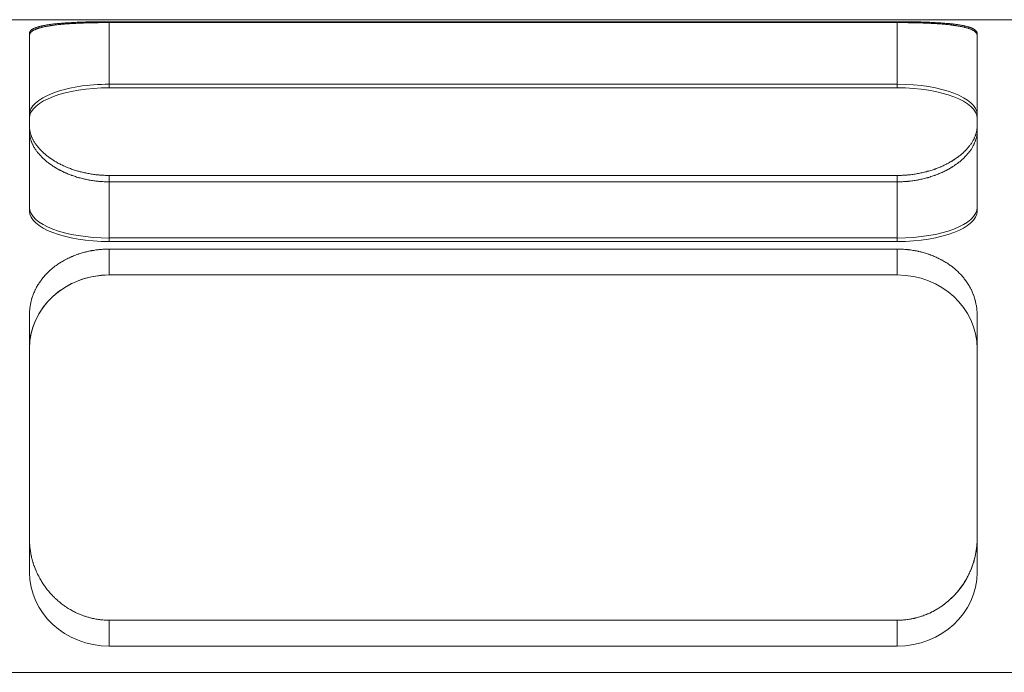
# Model space of a CAD drawing. Header units: millimetres. Extents: x 1491 to 2891, y 8297 to 9247.
# Tile 8 of 15: x 2377.12 to 2388.58, y 9038.87 to 9046.47. Entities that reach past the tile are written whole.
import ezdxf

# ---------------------------------------------------------------- set-up
doc = ezdxf.new("R2010")
doc.units = ezdxf.units.MM
doc.header["$MEASUREMENT"] = 0
doc.layers.add('图层7', color=4, linetype='Continuous', lineweight=13)

msp = doc.modelspace()

# ---------------------------------------------------------------- linework, layer by layer
at = {"layer": '图层7'}
for p, q in [((2376.565, 9046.474), (2402.565, 9046.474)), ((2378.16, 9046.45), (2387.333, 9046.45)), ((2378.16, 9046.45), (2378.16, 9046.44)), ((2387.333, 9046.44), (2378.16, 9046.44)), ((2378.16, 9046.44), (2378.16, 9045.68)), ((2387.333, 9046.45), (2387.333, 9046.44)), ((2387.333, 9046.44), (2387.333, 9045.68)), ((2377.232, 9046.314), (2377.232, 9046.29)), ((2377.232, 9046.29), (2377.232, 9045.173)), ((2388.262, 9046.314), (2388.262, 9046.29)), ((2388.262, 9045.173), (2388.262, 9046.29)), ((2378.16, 9045.722), (2387.333, 9045.722)), ((2387.333, 9045.68), (2378.16, 9045.68)), ((2377.232, 9045.173), (2377.232, 9044.246)), ((2388.262, 9045.173), (2388.262, 9044.246)), ((2387.333, 9044.66), (2378.16, 9044.66)), ((2378.16, 9044.66), (2378.16, 9043.891)), ((2378.16, 9044.586), (2387.333, 9044.586)), ((2387.333, 9044.66), (2387.333, 9043.891)), ((2387.333, 9043.932), (2378.16, 9043.932)), ((2378.16, 9043.891), (2387.333, 9043.891)), ((2387.333, 9043.802), (2378.16, 9043.802)), ((2378.16, 9043.802), (2378.16, 9043.501)), ((2387.333, 9043.802), (2387.333, 9043.501)), ((2387.333, 9043.501), (2378.16, 9043.501)), ((2377.232, 9043.035), (2377.232, 9040.43)), ((2388.262, 9040.43), (2388.262, 9043.035)), ((2377.232, 9040.43), (2377.232, 9040.038)), ((2388.262, 9040.43), (2388.262, 9040.038)), ((2378.16, 9039.481), (2387.333, 9039.481)), ((2378.16, 9039.481), (2378.16, 9039.18)), ((2387.333, 9039.481), (2387.333, 9039.18)), ((2378.16, 9039.18), (2387.333, 9039.18)), ((2410.27, 9038.874), (2372.858, 9038.874)), ((2397.631, 9038.874), (2377.004, 9038.874))]:
    msp.add_line(p, q, dxfattribs=at)
for points in [[(2377.232, 9046.314), (2377.232, 9046.315), (2377.232, 9046.318), (2377.232, 9046.32), (2377.232, 9046.322), (2377.233, 9046.323), (2377.233, 9046.326), (2377.234, 9046.328), (2377.235, 9046.331), (2377.237, 9046.333), (2377.238, 9046.336), (2377.239, 9046.337), (2377.24, 9046.339), (2377.242, 9046.341), (2377.244, 9046.344), (2377.246, 9046.346), (2377.249, 9046.349), (2377.251, 9046.351), (2377.253, 9046.352), (2377.254, 9046.353), (2377.257, 9046.356), (2377.261, 9046.358), (2377.262, 9046.359), (2377.264, 9046.361), (2377.268, 9046.363), (2377.272, 9046.365), (2377.274, 9046.366), (2377.276, 9046.367), (2377.28, 9046.37), (2377.284, 9046.372), (2377.289, 9046.374), (2377.294, 9046.376), (2377.299, 9046.378), (2377.301, 9046.379), (2377.304, 9046.38), (2377.309, 9046.382), (2377.315, 9046.384), (2377.321, 9046.386), (2377.327, 9046.388), (2377.333, 9046.39), (2377.336, 9046.391), (2377.339, 9046.392), (2377.345, 9046.394), (2377.352, 9046.395), (2377.359, 9046.397), (2377.366, 9046.399), (2377.373, 9046.4), (2377.377, 9046.401), (2377.38, 9046.402), (2377.388, 9046.404), (2377.395, 9046.405), (2377.403, 9046.407), (2377.411, 9046.408), (2377.419, 9046.41), (2377.423, 9046.41), (2377.427, 9046.411), (2377.435, 9046.413), (2377.443, 9046.414), (2377.452, 9046.415), (2377.461, 9046.416), (2377.469, 9046.418), (2377.474, 9046.418), (2377.478, 9046.419), (2377.487, 9046.42), (2377.496, 9046.421), (2377.501, 9046.422), (2377.505, 9046.422), (2377.514, 9046.424), (2377.524, 9046.425), (2377.528, 9046.425), (2377.533, 9046.426), (2377.543, 9046.427), (2377.553, 9046.428), (2377.563, 9046.429), (2377.573, 9046.43), (2377.584, 9046.431), (2377.589, 9046.431), (2377.594, 9046.431), (2377.605, 9046.432), (2377.616, 9046.433), (2377.627, 9046.434), (2377.638, 9046.435), (2377.649, 9046.436), (2377.655, 9046.436), (2377.661, 9046.436), (2377.672, 9046.437), (2377.684, 9046.438), (2377.696, 9046.439), (2377.708, 9046.439), (2377.72, 9046.44), (2377.726, 9046.44), (2377.732, 9046.441), (2377.744, 9046.441), (2377.757, 9046.442), (2377.769, 9046.442), (2377.782, 9046.443), (2377.795, 9046.444), (2377.801, 9046.444), (2377.807, 9046.444), (2377.82, 9046.445), (2377.833, 9046.445), (2377.846, 9046.445), (2377.859, 9046.446), (2377.872, 9046.446), (2377.879, 9046.446), (2377.886, 9046.447), (2377.899, 9046.447), (2377.912, 9046.447), (2377.919, 9046.447), (2377.925, 9046.448), (2377.939, 9046.448), (2377.952, 9046.448), (2377.959, 9046.448), (2377.966, 9046.448), (2377.979, 9046.449), (2377.993, 9046.449), (2378.006, 9046.449), (2378.02, 9046.449), (2378.033, 9046.449), (2378.04, 9046.45), (2378.047, 9046.45), (2378.06, 9046.45), (2378.074, 9046.45), (2378.087, 9046.45), (2378.1, 9046.45), (2378.114, 9046.45), (2378.12, 9046.45), (2378.127, 9046.45), (2378.14, 9046.45), (2378.154, 9046.45), (2378.16, 9046.45)], [(2378.16, 9046.44), (2378.154, 9046.44), (2378.14, 9046.44), (2378.127, 9046.44), (2378.12, 9046.44), (2378.114, 9046.44), (2378.1, 9046.44), (2378.087, 9046.44), (2378.074, 9046.44), (2378.06, 9046.44), (2378.047, 9046.44), (2378.04, 9046.44), (2378.033, 9046.439), (2378.02, 9046.439), (2378.006, 9046.439), (2377.993, 9046.439), (2377.979, 9046.439), (2377.966, 9046.438), (2377.959, 9046.438), (2377.953, 9046.438), (2377.939, 9046.438), (2377.926, 9046.437), (2377.919, 9046.437), (2377.912, 9046.437), (2377.899, 9046.436), (2377.886, 9046.436), (2377.879, 9046.436), (2377.873, 9046.436), (2377.86, 9046.435), (2377.847, 9046.435), (2377.834, 9046.434), (2377.821, 9046.434), (2377.808, 9046.433), (2377.801, 9046.433), (2377.795, 9046.433), (2377.782, 9046.432), (2377.77, 9046.431), (2377.757, 9046.431), (2377.745, 9046.43), (2377.733, 9046.429), (2377.727, 9046.429), (2377.72, 9046.428), (2377.708, 9046.428), (2377.696, 9046.427), (2377.685, 9046.426), (2377.673, 9046.425), (2377.661, 9046.424), (2377.656, 9046.424), (2377.65, 9046.424), (2377.639, 9046.423), (2377.627, 9046.422), (2377.616, 9046.421), (2377.605, 9046.42), (2377.595, 9046.419), (2377.589, 9046.418), (2377.584, 9046.418), (2377.574, 9046.417), (2377.564, 9046.416), (2377.553, 9046.414), (2377.543, 9046.413), (2377.534, 9046.412), (2377.529, 9046.412), (2377.524, 9046.411), (2377.515, 9046.41), (2377.506, 9046.409), (2377.501, 9046.408), (2377.496, 9046.407), (2377.487, 9046.406), (2377.478, 9046.405), (2377.474, 9046.404), (2377.47, 9046.403), (2377.461, 9046.402), (2377.452, 9046.4), (2377.444, 9046.399), (2377.435, 9046.398), (2377.427, 9046.396), (2377.423, 9046.395), (2377.419, 9046.394), (2377.411, 9046.393), (2377.403, 9046.391), (2377.395, 9046.389), (2377.388, 9046.388), (2377.38, 9046.386), (2377.377, 9046.385), (2377.373, 9046.384), (2377.366, 9046.382), (2377.359, 9046.38), (2377.352, 9046.379), (2377.346, 9046.377), (2377.339, 9046.375), (2377.336, 9046.374), (2377.333, 9046.373), (2377.327, 9046.371), (2377.321, 9046.368), (2377.315, 9046.366), (2377.31, 9046.364), (2377.304, 9046.362), (2377.302, 9046.361), (2377.299, 9046.36), (2377.294, 9046.357), (2377.289, 9046.355), (2377.284, 9046.353), (2377.28, 9046.35), (2377.276, 9046.348), (2377.274, 9046.347), (2377.272, 9046.346), (2377.268, 9046.343), (2377.264, 9046.341), (2377.262, 9046.339), (2377.261, 9046.338), (2377.257, 9046.336), (2377.254, 9046.333), (2377.253, 9046.332), (2377.251, 9046.33), (2377.249, 9046.328), (2377.246, 9046.325), (2377.244, 9046.322), (2377.242, 9046.32), (2377.24, 9046.317), (2377.239, 9046.316), (2377.238, 9046.314), (2377.237, 9046.312), (2377.235, 9046.309), (2377.234, 9046.306), (2377.233, 9046.303), (2377.233, 9046.3), (2377.232, 9046.299), (2377.232, 9046.297), (2377.232, 9046.295), (2377.232, 9046.292), (2377.232, 9046.29)], [(2387.333, 9046.45), (2387.34, 9046.45), (2387.353, 9046.45), (2387.366, 9046.45), (2387.373, 9046.45), (2387.38, 9046.45), (2387.393, 9046.45), (2387.406, 9046.45), (2387.42, 9046.45), (2387.433, 9046.45), (2387.447, 9046.45), (2387.454, 9046.45), (2387.46, 9046.449), (2387.474, 9046.449), (2387.487, 9046.449), (2387.501, 9046.449), (2387.514, 9046.449), (2387.528, 9046.448), (2387.534, 9046.448), (2387.541, 9046.448), (2387.555, 9046.448), (2387.568, 9046.448), (2387.575, 9046.447), (2387.581, 9046.447), (2387.595, 9046.447), (2387.608, 9046.447), (2387.614, 9046.446), (2387.621, 9046.446), (2387.634, 9046.446), (2387.647, 9046.445), (2387.66, 9046.445), (2387.673, 9046.445), (2387.686, 9046.444), (2387.692, 9046.444), (2387.699, 9046.444), (2387.712, 9046.443), (2387.724, 9046.442), (2387.737, 9046.442), (2387.749, 9046.441), (2387.761, 9046.441), (2387.767, 9046.44), (2387.774, 9046.44), (2387.786, 9046.439), (2387.798, 9046.439), (2387.809, 9046.438), (2387.821, 9046.437), (2387.833, 9046.436), (2387.838, 9046.436), (2387.844, 9046.436), (2387.855, 9046.435), (2387.867, 9046.434), (2387.878, 9046.433), (2387.888, 9046.432), (2387.899, 9046.431), (2387.904, 9046.431), (2387.91, 9046.431), (2387.92, 9046.43), (2387.93, 9046.429), (2387.94, 9046.428), (2387.95, 9046.427), (2387.96, 9046.426), (2387.965, 9046.425), (2387.97, 9046.425), (2387.979, 9046.424), (2387.988, 9046.422), (2387.993, 9046.422), (2387.997, 9046.421), (2388.006, 9046.42), (2388.015, 9046.419), (2388.02, 9046.418), (2388.024, 9046.418), (2388.033, 9046.416), (2388.042, 9046.415), (2388.05, 9046.414), (2388.058, 9046.413), (2388.067, 9046.411), (2388.071, 9046.41), (2388.075, 9046.41), (2388.083, 9046.408), (2388.091, 9046.407), (2388.098, 9046.405), (2388.106, 9046.404), (2388.113, 9046.402), (2388.117, 9046.401), (2388.121, 9046.4), (2388.128, 9046.399), (2388.135, 9046.397), (2388.141, 9046.395), (2388.148, 9046.394), (2388.154, 9046.392), (2388.158, 9046.391), (2388.161, 9046.39), (2388.167, 9046.388), (2388.173, 9046.386), (2388.178, 9046.384), (2388.184, 9046.382), (2388.189, 9046.38), (2388.192, 9046.379), (2388.195, 9046.378), (2388.2, 9046.376), (2388.204, 9046.374), (2388.209, 9046.372), (2388.213, 9046.37), (2388.218, 9046.367), (2388.22, 9046.366), (2388.222, 9046.365), (2388.226, 9046.363), (2388.229, 9046.361), (2388.231, 9046.359), (2388.233, 9046.358), (2388.236, 9046.356), (2388.239, 9046.353), (2388.241, 9046.352), (2388.242, 9046.351), (2388.245, 9046.349), (2388.247, 9046.346), (2388.249, 9046.344), (2388.252, 9046.341), (2388.253, 9046.339), (2388.254, 9046.337), (2388.255, 9046.336), (2388.257, 9046.333), (2388.258, 9046.331), (2388.259, 9046.328), (2388.26, 9046.326), (2388.261, 9046.323), (2388.261, 9046.322), (2388.261, 9046.32), (2388.262, 9046.318), (2388.262, 9046.315), (2388.262, 9046.314)], [(2388.262, 9046.29), (2388.262, 9046.292), (2388.262, 9046.295), (2388.261, 9046.297), (2388.261, 9046.299), (2388.261, 9046.3), (2388.26, 9046.303), (2388.259, 9046.306), (2388.258, 9046.309), (2388.257, 9046.312), (2388.255, 9046.314), (2388.254, 9046.316), (2388.253, 9046.317), (2388.252, 9046.32), (2388.249, 9046.322), (2388.247, 9046.325), (2388.245, 9046.328), (2388.242, 9046.33), (2388.241, 9046.332), (2388.239, 9046.333), (2388.236, 9046.336), (2388.233, 9046.338), (2388.231, 9046.339), (2388.229, 9046.341), (2388.226, 9046.343), (2388.222, 9046.346), (2388.22, 9046.347), (2388.218, 9046.348), (2388.213, 9046.35), (2388.209, 9046.353), (2388.204, 9046.355), (2388.199, 9046.357), (2388.194, 9046.36), (2388.192, 9046.361), (2388.189, 9046.362), (2388.184, 9046.364), (2388.178, 9046.366), (2388.173, 9046.368), (2388.167, 9046.371), (2388.16, 9046.373), (2388.157, 9046.374), (2388.154, 9046.375), (2388.148, 9046.377), (2388.141, 9046.379), (2388.134, 9046.38), (2388.127, 9046.382), (2388.12, 9046.384), (2388.117, 9046.385), (2388.113, 9046.386), (2388.106, 9046.388), (2388.098, 9046.389), (2388.09, 9046.391), (2388.082, 9046.393), (2388.074, 9046.394), (2388.07, 9046.395), (2388.066, 9046.396), (2388.058, 9046.398), (2388.05, 9046.399), (2388.041, 9046.4), (2388.033, 9046.402), (2388.024, 9046.403), (2388.019, 9046.404), (2388.015, 9046.405), (2388.006, 9046.406), (2387.997, 9046.407), (2387.992, 9046.408), (2387.988, 9046.409), (2387.979, 9046.41), (2387.969, 9046.411), (2387.964, 9046.412), (2387.96, 9046.412), (2387.95, 9046.413), (2387.94, 9046.414), (2387.93, 9046.416), (2387.92, 9046.417), (2387.909, 9046.418), (2387.904, 9046.418), (2387.899, 9046.419), (2387.888, 9046.42), (2387.877, 9046.421), (2387.866, 9046.422), (2387.855, 9046.423), (2387.844, 9046.424), (2387.838, 9046.424), (2387.832, 9046.424), (2387.821, 9046.425), (2387.809, 9046.426), (2387.797, 9046.427), (2387.785, 9046.428), (2387.773, 9046.428), (2387.767, 9046.429), (2387.761, 9046.429), (2387.749, 9046.43), (2387.736, 9046.431), (2387.724, 9046.431), (2387.711, 9046.432), (2387.698, 9046.433), (2387.692, 9046.433), (2387.686, 9046.433), (2387.673, 9046.434), (2387.66, 9046.434), (2387.647, 9046.435), (2387.634, 9046.435), (2387.621, 9046.436), (2387.614, 9046.436), (2387.607, 9046.436), (2387.594, 9046.436), (2387.581, 9046.437), (2387.574, 9046.437), (2387.568, 9046.437), (2387.554, 9046.438), (2387.541, 9046.438), (2387.534, 9046.438), (2387.527, 9046.438), (2387.514, 9046.439), (2387.5, 9046.439), (2387.487, 9046.439), (2387.474, 9046.439), (2387.46, 9046.439), (2387.453, 9046.44), (2387.447, 9046.44), (2387.433, 9046.44), (2387.42, 9046.44), (2387.406, 9046.44), (2387.393, 9046.44), (2387.38, 9046.44), (2387.373, 9046.44), (2387.366, 9046.44), (2387.353, 9046.44), (2387.34, 9046.44), (2387.333, 9046.44)], [(2378.16, 9044.66), (2378.154, 9044.66), (2378.14, 9044.661), (2378.127, 9044.661), (2378.12, 9044.661), (2378.114, 9044.661), (2378.1, 9044.662), (2378.087, 9044.662), (2378.074, 9044.663), (2378.06, 9044.664), (2378.047, 9044.665), (2378.04, 9044.666), (2378.033, 9044.666), (2378.02, 9044.668), (2378.006, 9044.669), (2377.993, 9044.671), (2377.979, 9044.673), (2377.966, 9044.674), (2377.959, 9044.675), (2377.952, 9044.676), (2377.939, 9044.679), (2377.925, 9044.681), (2377.919, 9044.682), (2377.912, 9044.683), (2377.899, 9044.686), (2377.886, 9044.689), (2377.879, 9044.69), (2377.872, 9044.691), (2377.859, 9044.694), (2377.846, 9044.697), (2377.833, 9044.701), (2377.82, 9044.704), (2377.807, 9044.708), (2377.801, 9044.709), (2377.795, 9044.711), (2377.782, 9044.715), (2377.769, 9044.719), (2377.757, 9044.723), (2377.744, 9044.727), (2377.732, 9044.731), (2377.726, 9044.733), (2377.72, 9044.735), (2377.708, 9044.74), (2377.696, 9044.744), (2377.684, 9044.749), (2377.672, 9044.753), (2377.661, 9044.758), (2377.655, 9044.761), (2377.649, 9044.763), (2377.638, 9044.768), (2377.627, 9044.773), (2377.616, 9044.778), (2377.605, 9044.784), (2377.594, 9044.789), (2377.589, 9044.792), (2377.584, 9044.794), (2377.573, 9044.8), (2377.563, 9044.805), (2377.553, 9044.811), (2377.543, 9044.817), (2377.533, 9044.822), (2377.528, 9044.825), (2377.524, 9044.828), (2377.514, 9044.834), (2377.505, 9044.84), (2377.501, 9044.843), (2377.496, 9044.846), (2377.487, 9044.852), (2377.478, 9044.858), (2377.474, 9044.861), (2377.469, 9044.864), (2377.461, 9044.87), (2377.452, 9044.876), (2377.443, 9044.883), (2377.435, 9044.889), (2377.427, 9044.896), (2377.423, 9044.899), (2377.419, 9044.903), (2377.411, 9044.91), (2377.403, 9044.916), (2377.395, 9044.923), (2377.388, 9044.93), (2377.38, 9044.937), (2377.377, 9044.941), (2377.373, 9044.944), (2377.366, 9044.952), (2377.359, 9044.959), (2377.352, 9044.966), (2377.345, 9044.973), (2377.339, 9044.981), (2377.336, 9044.984), (2377.333, 9044.988), (2377.327, 9044.996), (2377.321, 9045.003), (2377.315, 9045.011), (2377.309, 9045.018), (2377.304, 9045.026), (2377.301, 9045.03), (2377.299, 9045.033), (2377.294, 9045.041), (2377.289, 9045.049), (2377.284, 9045.056), (2377.28, 9045.064), (2377.276, 9045.072), (2377.274, 9045.076), (2377.272, 9045.079), (2377.268, 9045.087), (2377.264, 9045.095), (2377.262, 9045.099), (2377.261, 9045.103), (2377.257, 9045.11), (2377.254, 9045.118), (2377.253, 9045.122), (2377.251, 9045.126), (2377.249, 9045.133), (2377.246, 9045.141), (2377.244, 9045.149), (2377.242, 9045.156), (2377.24, 9045.164), (2377.239, 9045.168), (2377.238, 9045.172), (2377.237, 9045.179), (2377.235, 9045.187), (2377.234, 9045.194), (2377.233, 9045.202), (2377.233, 9045.209), (2377.232, 9045.213), (2377.232, 9045.216), (2377.232, 9045.224), (2377.232, 9045.231), (2377.232, 9045.235)], [(2377.232, 9045.173), (2377.232, 9045.17), (2377.232, 9045.162), (2377.232, 9045.155), (2377.232, 9045.151), (2377.233, 9045.147), (2377.233, 9045.14), (2377.234, 9045.132), (2377.235, 9045.125), (2377.237, 9045.117), (2377.238, 9045.109), (2377.239, 9045.105), (2377.24, 9045.101), (2377.242, 9045.094), (2377.244, 9045.086), (2377.246, 9045.078), (2377.249, 9045.07), (2377.251, 9045.062), (2377.253, 9045.058), (2377.254, 9045.054), (2377.257, 9045.046), (2377.261, 9045.039), (2377.262, 9045.035), (2377.264, 9045.031), (2377.268, 9045.023), (2377.272, 9045.015), (2377.274, 9045.011), (2377.276, 9045.007), (2377.28, 9044.999), (2377.284, 9044.991), (2377.289, 9044.983), (2377.294, 9044.975), (2377.299, 9044.968), (2377.301, 9044.964), (2377.304, 9044.96), (2377.309, 9044.952), (2377.315, 9044.944), (2377.321, 9044.937), (2377.326, 9044.929), (2377.333, 9044.921), (2377.336, 9044.918), (2377.339, 9044.914), (2377.345, 9044.906), (2377.352, 9044.899), (2377.359, 9044.891), (2377.366, 9044.884), (2377.373, 9044.877), (2377.376, 9044.873), (2377.38, 9044.869), (2377.387, 9044.862), (2377.395, 9044.855), (2377.403, 9044.848), (2377.41, 9044.841), (2377.418, 9044.834), (2377.422, 9044.831), (2377.426, 9044.827), (2377.435, 9044.82), (2377.443, 9044.814), (2377.452, 9044.807), (2377.46, 9044.801), (2377.469, 9044.794), (2377.473, 9044.791), (2377.478, 9044.788), (2377.487, 9044.782), (2377.496, 9044.775), (2377.5, 9044.772), (2377.505, 9044.769), (2377.514, 9044.763), (2377.523, 9044.757), (2377.528, 9044.755), (2377.533, 9044.752), (2377.543, 9044.746), (2377.552, 9044.74), (2377.563, 9044.734), (2377.573, 9044.729), (2377.583, 9044.723), (2377.588, 9044.72), (2377.594, 9044.718), (2377.604, 9044.712), (2377.615, 9044.707), (2377.626, 9044.701), (2377.637, 9044.696), (2377.649, 9044.691), (2377.654, 9044.689), (2377.66, 9044.686), (2377.672, 9044.681), (2377.683, 9044.676), (2377.695, 9044.672), (2377.707, 9044.667), (2377.719, 9044.663), (2377.725, 9044.66), (2377.732, 9044.658), (2377.744, 9044.654), (2377.756, 9044.65), (2377.769, 9044.646), (2377.781, 9044.642), (2377.794, 9044.638), (2377.8, 9044.636), (2377.807, 9044.634), (2377.82, 9044.631), (2377.833, 9044.627), (2377.846, 9044.624), (2377.859, 9044.621), (2377.872, 9044.618), (2377.878, 9044.616), (2377.885, 9044.615), (2377.898, 9044.612), (2377.912, 9044.609), (2377.918, 9044.608), (2377.925, 9044.607), (2377.938, 9044.604), (2377.952, 9044.602), (2377.959, 9044.601), (2377.965, 9044.6), (2377.979, 9044.598), (2377.992, 9044.596), (2378.006, 9044.595), (2378.019, 9044.593), (2378.033, 9044.592), (2378.04, 9044.591), (2378.046, 9044.591), (2378.06, 9044.59), (2378.073, 9044.589), (2378.087, 9044.588), (2378.1, 9044.587), (2378.114, 9044.587), (2378.12, 9044.586), (2378.127, 9044.586), (2378.14, 9044.586), (2378.154, 9044.586), (2378.16, 9044.586)], [(2388.262, 9045.235), (2388.262, 9045.231), (2388.262, 9045.224), (2388.261, 9045.216), (2388.261, 9045.213), (2388.261, 9045.209), (2388.26, 9045.202), (2388.259, 9045.194), (2388.258, 9045.187), (2388.257, 9045.179), (2388.255, 9045.172), (2388.254, 9045.168), (2388.253, 9045.164), (2388.252, 9045.156), (2388.249, 9045.149), (2388.247, 9045.141), (2388.245, 9045.133), (2388.242, 9045.126), (2388.241, 9045.122), (2388.239, 9045.118), (2388.236, 9045.11), (2388.233, 9045.103), (2388.231, 9045.099), (2388.229, 9045.095), (2388.226, 9045.087), (2388.222, 9045.079), (2388.22, 9045.076), (2388.218, 9045.072), (2388.213, 9045.064), (2388.209, 9045.056), (2388.204, 9045.049), (2388.2, 9045.041), (2388.195, 9045.033), (2388.192, 9045.03), (2388.189, 9045.026), (2388.184, 9045.018), (2388.178, 9045.011), (2388.173, 9045.003), (2388.167, 9044.996), (2388.161, 9044.988), (2388.158, 9044.984), (2388.154, 9044.981), (2388.148, 9044.973), (2388.141, 9044.966), (2388.135, 9044.959), (2388.128, 9044.952), (2388.121, 9044.944), (2388.117, 9044.941), (2388.113, 9044.937), (2388.106, 9044.93), (2388.098, 9044.923), (2388.091, 9044.916), (2388.083, 9044.91), (2388.075, 9044.903), (2388.071, 9044.899), (2388.067, 9044.896), (2388.058, 9044.889), (2388.05, 9044.883), (2388.042, 9044.876), (2388.033, 9044.87), (2388.024, 9044.864), (2388.02, 9044.861), (2388.015, 9044.858), (2388.006, 9044.852), (2387.997, 9044.846), (2387.993, 9044.843), (2387.988, 9044.84), (2387.979, 9044.834), (2387.97, 9044.828), (2387.965, 9044.825), (2387.96, 9044.822), (2387.95, 9044.817), (2387.94, 9044.811), (2387.93, 9044.805), (2387.92, 9044.8), (2387.91, 9044.794), (2387.904, 9044.792), (2387.899, 9044.789), (2387.888, 9044.784), (2387.878, 9044.778), (2387.867, 9044.773), (2387.855, 9044.768), (2387.844, 9044.763), (2387.838, 9044.761), (2387.833, 9044.758), (2387.821, 9044.753), (2387.809, 9044.749), (2387.798, 9044.744), (2387.786, 9044.74), (2387.774, 9044.735), (2387.767, 9044.733), (2387.761, 9044.731), (2387.749, 9044.727), (2387.737, 9044.723), (2387.724, 9044.719), (2387.712, 9044.715), (2387.699, 9044.711), (2387.692, 9044.709), (2387.686, 9044.708), (2387.673, 9044.704), (2387.66, 9044.701), (2387.647, 9044.697), (2387.634, 9044.694), (2387.621, 9044.691), (2387.614, 9044.69), (2387.608, 9044.689), (2387.595, 9044.686), (2387.581, 9044.683), (2387.575, 9044.682), (2387.568, 9044.681), (2387.555, 9044.679), (2387.541, 9044.676), (2387.534, 9044.675), (2387.528, 9044.674), (2387.514, 9044.673), (2387.501, 9044.671), (2387.487, 9044.669), (2387.474, 9044.668), (2387.46, 9044.666), (2387.454, 9044.666), (2387.447, 9044.665), (2387.433, 9044.664), (2387.42, 9044.663), (2387.406, 9044.662), (2387.393, 9044.662), (2387.38, 9044.661), (2387.373, 9044.661), (2387.366, 9044.661), (2387.353, 9044.661), (2387.34, 9044.66), (2387.333, 9044.66)], [(2387.333, 9044.586), (2387.34, 9044.586), (2387.353, 9044.586), (2387.366, 9044.586), (2387.373, 9044.586), (2387.38, 9044.587), (2387.393, 9044.587), (2387.407, 9044.588), (2387.42, 9044.589), (2387.433, 9044.59), (2387.447, 9044.591), (2387.454, 9044.591), (2387.46, 9044.592), (2387.474, 9044.593), (2387.488, 9044.595), (2387.501, 9044.596), (2387.515, 9044.598), (2387.528, 9044.6), (2387.535, 9044.601), (2387.542, 9044.602), (2387.555, 9044.604), (2387.568, 9044.607), (2387.575, 9044.608), (2387.582, 9044.609), (2387.595, 9044.612), (2387.608, 9044.615), (2387.615, 9044.616), (2387.622, 9044.618), (2387.635, 9044.621), (2387.648, 9044.624), (2387.661, 9044.627), (2387.674, 9044.631), (2387.687, 9044.634), (2387.693, 9044.636), (2387.699, 9044.638), (2387.712, 9044.642), (2387.725, 9044.646), (2387.737, 9044.65), (2387.75, 9044.654), (2387.762, 9044.658), (2387.768, 9044.66), (2387.774, 9044.663), (2387.786, 9044.667), (2387.798, 9044.672), (2387.81, 9044.676), (2387.822, 9044.681), (2387.833, 9044.686), (2387.839, 9044.689), (2387.845, 9044.691), (2387.856, 9044.696), (2387.867, 9044.701), (2387.878, 9044.707), (2387.889, 9044.712), (2387.9, 9044.718), (2387.905, 9044.72), (2387.91, 9044.723), (2387.921, 9044.729), (2387.931, 9044.734), (2387.941, 9044.74), (2387.951, 9044.746), (2387.961, 9044.752), (2387.965, 9044.755), (2387.97, 9044.757), (2387.98, 9044.763), (2387.989, 9044.769), (2387.993, 9044.772), (2387.998, 9044.775), (2388.007, 9044.782), (2388.016, 9044.788), (2388.02, 9044.791), (2388.025, 9044.794), (2388.033, 9044.801), (2388.042, 9044.807), (2388.05, 9044.814), (2388.059, 9044.82), (2388.067, 9044.827), (2388.071, 9044.831), (2388.075, 9044.834), (2388.083, 9044.841), (2388.091, 9044.848), (2388.099, 9044.855), (2388.106, 9044.862), (2388.114, 9044.869), (2388.117, 9044.873), (2388.121, 9044.877), (2388.128, 9044.884), (2388.135, 9044.891), (2388.142, 9044.899), (2388.148, 9044.906), (2388.155, 9044.914), (2388.158, 9044.918), (2388.161, 9044.921), (2388.167, 9044.929), (2388.173, 9044.937), (2388.179, 9044.944), (2388.184, 9044.952), (2388.19, 9044.96), (2388.192, 9044.964), (2388.195, 9044.968), (2388.2, 9044.975), (2388.205, 9044.983), (2388.209, 9044.991), (2388.214, 9044.999), (2388.218, 9045.007), (2388.22, 9045.011), (2388.222, 9045.015), (2388.226, 9045.023), (2388.229, 9045.031), (2388.231, 9045.035), (2388.233, 9045.039), (2388.236, 9045.046), (2388.239, 9045.054), (2388.241, 9045.058), (2388.242, 9045.062), (2388.245, 9045.07), (2388.247, 9045.078), (2388.249, 9045.086), (2388.252, 9045.094), (2388.253, 9045.101), (2388.254, 9045.105), (2388.255, 9045.109), (2388.257, 9045.117), (2388.258, 9045.125), (2388.259, 9045.132), (2388.26, 9045.14), (2388.261, 9045.147), (2388.261, 9045.151), (2388.261, 9045.155), (2388.262, 9045.162), (2388.262, 9045.17), (2388.262, 9045.173)], [(2378.16, 9043.802), (2378.154, 9043.802), (2378.14, 9043.802), (2378.127, 9043.802), (2378.12, 9043.802), (2378.114, 9043.801), (2378.1, 9043.801), (2378.087, 9043.8), (2378.074, 9043.799), (2378.06, 9043.798), (2378.047, 9043.797), (2378.04, 9043.796), (2378.033, 9043.795), (2378.02, 9043.794), (2378.006, 9043.792), (2377.993, 9043.79), (2377.979, 9043.788), (2377.966, 9043.786), (2377.959, 9043.785), (2377.952, 9043.783), (2377.939, 9043.781), (2377.925, 9043.778), (2377.919, 9043.777), (2377.912, 9043.775), (2377.899, 9043.772), (2377.886, 9043.769), (2377.879, 9043.767), (2377.872, 9043.766), (2377.859, 9043.762), (2377.846, 9043.758), (2377.833, 9043.755), (2377.82, 9043.751), (2377.807, 9043.746), (2377.801, 9043.744), (2377.795, 9043.742), (2377.782, 9043.738), (2377.769, 9043.733), (2377.757, 9043.728), (2377.744, 9043.723), (2377.732, 9043.718), (2377.726, 9043.716), (2377.72, 9043.713), (2377.708, 9043.708), (2377.696, 9043.702), (2377.684, 9043.697), (2377.672, 9043.691), (2377.661, 9043.685), (2377.655, 9043.682), (2377.649, 9043.679), (2377.638, 9043.673), (2377.627, 9043.667), (2377.616, 9043.66), (2377.605, 9043.654), (2377.594, 9043.647), (2377.589, 9043.644), (2377.584, 9043.641), (2377.573, 9043.634), (2377.563, 9043.627), (2377.553, 9043.62), (2377.543, 9043.613), (2377.533, 9043.606), (2377.528, 9043.602), (2377.524, 9043.598), (2377.514, 9043.591), (2377.505, 9043.584), (2377.501, 9043.58), (2377.496, 9043.576), (2377.487, 9043.569), (2377.478, 9043.561), (2377.474, 9043.557), (2377.469, 9043.553), (2377.461, 9043.545), (2377.452, 9043.537), (2377.443, 9043.528), (2377.435, 9043.52), (2377.427, 9043.511), (2377.423, 9043.507), (2377.419, 9043.503), (2377.411, 9043.494), (2377.403, 9043.485), (2377.395, 9043.476), (2377.388, 9043.467), (2377.38, 9043.457), (2377.377, 9043.453), (2377.373, 9043.448), (2377.366, 9043.438), (2377.359, 9043.429), (2377.352, 9043.419), (2377.345, 9043.409), (2377.339, 9043.399), (2377.336, 9043.394), (2377.333, 9043.389), (2377.327, 9043.379), (2377.321, 9043.369), (2377.315, 9043.359), (2377.309, 9043.348), (2377.304, 9043.338), (2377.301, 9043.333), (2377.299, 9043.327), (2377.294, 9043.317), (2377.289, 9043.306), (2377.284, 9043.295), (2377.28, 9043.285), (2377.276, 9043.274), (2377.274, 9043.268), (2377.272, 9043.263), (2377.268, 9043.252), (2377.264, 9043.241), (2377.262, 9043.235), (2377.261, 9043.23), (2377.257, 9043.219), (2377.254, 9043.208), (2377.253, 9043.202), (2377.251, 9043.197), (2377.249, 9043.185), (2377.246, 9043.174), (2377.244, 9043.163), (2377.242, 9043.152), (2377.24, 9043.141), (2377.239, 9043.135), (2377.238, 9043.13), (2377.237, 9043.118), (2377.235, 9043.107), (2377.234, 9043.096), (2377.233, 9043.085), (2377.233, 9043.074), (2377.232, 9043.068), (2377.232, 9043.063), (2377.232, 9043.052), (2377.232, 9043.04), (2377.232, 9043.035)], [(2377.232, 9043.035), (2377.232, 9043.04), (2377.232, 9043.052), (2377.232, 9043.063), (2377.232, 9043.068), (2377.233, 9043.074), (2377.233, 9043.085), (2377.234, 9043.096), (2377.235, 9043.107), (2377.237, 9043.118), (2377.238, 9043.13), (2377.239, 9043.135), (2377.24, 9043.141), (2377.242, 9043.152), (2377.244, 9043.163), (2377.246, 9043.174), (2377.249, 9043.185), (2377.251, 9043.197), (2377.253, 9043.202), (2377.254, 9043.208), (2377.257, 9043.219), (2377.261, 9043.23), (2377.262, 9043.235), (2377.264, 9043.241), (2377.268, 9043.252), (2377.272, 9043.263), (2377.274, 9043.268), (2377.276, 9043.274), (2377.28, 9043.285), (2377.284, 9043.295), (2377.289, 9043.306), (2377.294, 9043.317), (2377.299, 9043.327), (2377.301, 9043.333), (2377.304, 9043.338), (2377.309, 9043.348), (2377.315, 9043.359), (2377.321, 9043.369), (2377.327, 9043.379), (2377.333, 9043.389), (2377.336, 9043.394), (2377.339, 9043.399), (2377.345, 9043.409), (2377.352, 9043.419), (2377.359, 9043.429), (2377.366, 9043.438), (2377.373, 9043.448), (2377.377, 9043.453), (2377.38, 9043.457), (2377.388, 9043.467), (2377.395, 9043.476), (2377.403, 9043.485), (2377.411, 9043.494), (2377.419, 9043.503), (2377.423, 9043.507), (2377.427, 9043.511), (2377.435, 9043.52), (2377.443, 9043.528), (2377.452, 9043.537), (2377.461, 9043.545), (2377.469, 9043.553), (2377.474, 9043.557), (2377.478, 9043.561), (2377.487, 9043.569), (2377.496, 9043.576), (2377.501, 9043.58), (2377.505, 9043.584), (2377.514, 9043.591), (2377.524, 9043.598), (2377.528, 9043.602), (2377.533, 9043.606), (2377.543, 9043.613), (2377.553, 9043.62), (2377.563, 9043.627), (2377.573, 9043.634), (2377.584, 9043.641), (2377.589, 9043.644), (2377.594, 9043.647), (2377.605, 9043.654), (2377.616, 9043.66), (2377.627, 9043.667), (2377.638, 9043.673), (2377.649, 9043.679), (2377.655, 9043.682), (2377.661, 9043.685), (2377.672, 9043.691), (2377.684, 9043.697), (2377.696, 9043.702), (2377.708, 9043.708), (2377.72, 9043.713), (2377.726, 9043.716), (2377.732, 9043.718), (2377.744, 9043.723), (2377.757, 9043.728), (2377.769, 9043.733), (2377.782, 9043.738), (2377.795, 9043.742), (2377.801, 9043.744), (2377.807, 9043.746), (2377.82, 9043.751), (2377.833, 9043.755), (2377.846, 9043.758), (2377.859, 9043.762), (2377.872, 9043.766), (2377.879, 9043.767), (2377.886, 9043.769), (2377.899, 9043.772), (2377.912, 9043.775), (2377.919, 9043.777), (2377.925, 9043.778), (2377.939, 9043.781), (2377.952, 9043.783), (2377.959, 9043.785), (2377.966, 9043.786), (2377.979, 9043.788), (2377.993, 9043.79), (2378.006, 9043.792), (2378.02, 9043.794), (2378.033, 9043.795), (2378.04, 9043.796), (2378.047, 9043.797), (2378.06, 9043.798), (2378.074, 9043.799), (2378.087, 9043.8), (2378.1, 9043.801), (2378.114, 9043.801), (2378.12, 9043.802), (2378.127, 9043.802), (2378.14, 9043.802), (2378.154, 9043.802), (2378.16, 9043.802)], [(2388.262, 9043.035), (2388.262, 9043.04), (2388.262, 9043.052), (2388.261, 9043.063), (2388.261, 9043.068), (2388.261, 9043.074), (2388.26, 9043.085), (2388.259, 9043.096), (2388.258, 9043.107), (2388.257, 9043.118), (2388.255, 9043.13), (2388.254, 9043.135), (2388.253, 9043.141), (2388.252, 9043.152), (2388.249, 9043.163), (2388.247, 9043.174), (2388.245, 9043.185), (2388.242, 9043.197), (2388.241, 9043.202), (2388.239, 9043.208), (2388.236, 9043.219), (2388.233, 9043.23), (2388.231, 9043.235), (2388.229, 9043.241), (2388.226, 9043.252), (2388.222, 9043.263), (2388.22, 9043.268), (2388.218, 9043.274), (2388.213, 9043.285), (2388.209, 9043.295), (2388.204, 9043.306), (2388.2, 9043.317), (2388.195, 9043.327), (2388.192, 9043.333), (2388.189, 9043.338), (2388.184, 9043.348), (2388.178, 9043.359), (2388.173, 9043.369), (2388.167, 9043.379), (2388.161, 9043.389), (2388.158, 9043.394), (2388.154, 9043.399), (2388.148, 9043.409), (2388.141, 9043.419), (2388.135, 9043.429), (2388.128, 9043.438), (2388.121, 9043.448), (2388.117, 9043.453), (2388.113, 9043.457), (2388.106, 9043.467), (2388.098, 9043.476), (2388.091, 9043.485), (2388.083, 9043.494), (2388.075, 9043.503), (2388.071, 9043.507), (2388.067, 9043.511), (2388.058, 9043.52), (2388.05, 9043.528), (2388.042, 9043.537), (2388.033, 9043.545), (2388.024, 9043.553), (2388.02, 9043.557), (2388.015, 9043.561), (2388.006, 9043.569), (2387.997, 9043.576), (2387.993, 9043.58), (2387.988, 9043.584), (2387.979, 9043.591), (2387.97, 9043.598), (2387.965, 9043.602), (2387.96, 9043.606), (2387.95, 9043.613), (2387.94, 9043.62), (2387.93, 9043.627), (2387.92, 9043.634), (2387.91, 9043.641), (2387.904, 9043.644), (2387.899, 9043.647), (2387.888, 9043.654), (2387.878, 9043.66), (2387.867, 9043.667), (2387.855, 9043.673), (2387.844, 9043.679), (2387.838, 9043.682), (2387.833, 9043.685), (2387.821, 9043.691), (2387.809, 9043.697), (2387.798, 9043.702), (2387.786, 9043.708), (2387.774, 9043.713), (2387.767, 9043.716), (2387.761, 9043.718), (2387.749, 9043.723), (2387.737, 9043.728), (2387.724, 9043.733), (2387.712, 9043.738), (2387.699, 9043.742), (2387.692, 9043.744), (2387.686, 9043.746), (2387.673, 9043.751), (2387.66, 9043.755), (2387.647, 9043.758), (2387.634, 9043.762), (2387.621, 9043.766), (2387.614, 9043.767), (2387.608, 9043.769), (2387.595, 9043.772), (2387.581, 9043.775), (2387.575, 9043.777), (2387.568, 9043.778), (2387.555, 9043.781), (2387.541, 9043.783), (2387.534, 9043.785), (2387.528, 9043.786), (2387.514, 9043.788), (2387.501, 9043.79), (2387.487, 9043.792), (2387.474, 9043.794), (2387.46, 9043.795), (2387.454, 9043.796), (2387.447, 9043.797), (2387.433, 9043.798), (2387.42, 9043.799), (2387.406, 9043.8), (2387.393, 9043.801), (2387.38, 9043.801), (2387.373, 9043.802), (2387.366, 9043.802), (2387.353, 9043.802), (2387.34, 9043.802), (2387.333, 9043.802)], [(2387.333, 9043.802), (2387.34, 9043.802), (2387.353, 9043.802), (2387.366, 9043.802), (2387.373, 9043.802), (2387.38, 9043.801), (2387.393, 9043.801), (2387.406, 9043.8), (2387.42, 9043.799), (2387.433, 9043.798), (2387.447, 9043.797), (2387.454, 9043.796), (2387.46, 9043.795), (2387.474, 9043.794), (2387.487, 9043.792), (2387.501, 9043.79), (2387.514, 9043.788), (2387.528, 9043.786), (2387.534, 9043.785), (2387.541, 9043.783), (2387.555, 9043.781), (2387.568, 9043.778), (2387.575, 9043.777), (2387.581, 9043.775), (2387.595, 9043.772), (2387.608, 9043.769), (2387.614, 9043.767), (2387.621, 9043.766), (2387.634, 9043.762), (2387.647, 9043.758), (2387.66, 9043.755), (2387.673, 9043.751), (2387.686, 9043.746), (2387.692, 9043.744), (2387.699, 9043.742), (2387.712, 9043.738), (2387.724, 9043.733), (2387.737, 9043.728), (2387.749, 9043.723), (2387.761, 9043.718), (2387.767, 9043.716), (2387.774, 9043.713), (2387.786, 9043.708), (2387.798, 9043.702), (2387.809, 9043.697), (2387.821, 9043.691), (2387.833, 9043.685), (2387.838, 9043.682), (2387.844, 9043.679), (2387.855, 9043.673), (2387.867, 9043.667), (2387.878, 9043.66), (2387.888, 9043.654), (2387.899, 9043.647), (2387.904, 9043.644), (2387.91, 9043.641), (2387.92, 9043.634), (2387.93, 9043.627), (2387.94, 9043.62), (2387.95, 9043.613), (2387.96, 9043.606), (2387.965, 9043.602), (2387.97, 9043.598), (2387.979, 9043.591), (2387.988, 9043.584), (2387.993, 9043.58), (2387.997, 9043.576), (2388.006, 9043.569), (2388.015, 9043.561), (2388.02, 9043.557), (2388.024, 9043.553), (2388.033, 9043.545), (2388.042, 9043.537), (2388.05, 9043.528), (2388.058, 9043.52), (2388.067, 9043.511), (2388.071, 9043.507), (2388.075, 9043.503), (2388.083, 9043.494), (2388.091, 9043.485), (2388.098, 9043.476), (2388.106, 9043.467), (2388.113, 9043.457), (2388.117, 9043.453), (2388.121, 9043.448), (2388.128, 9043.438), (2388.135, 9043.429), (2388.141, 9043.419), (2388.148, 9043.409), (2388.154, 9043.399), (2388.158, 9043.394), (2388.161, 9043.389), (2388.167, 9043.379), (2388.173, 9043.369), (2388.178, 9043.359), (2388.184, 9043.348), (2388.189, 9043.338), (2388.192, 9043.333), (2388.195, 9043.327), (2388.2, 9043.317), (2388.204, 9043.306), (2388.209, 9043.295), (2388.213, 9043.285), (2388.218, 9043.274), (2388.22, 9043.268), (2388.222, 9043.263), (2388.226, 9043.252), (2388.229, 9043.241), (2388.231, 9043.235), (2388.233, 9043.23), (2388.236, 9043.219), (2388.239, 9043.208), (2388.241, 9043.202), (2388.242, 9043.197), (2388.245, 9043.185), (2388.247, 9043.174), (2388.249, 9043.163), (2388.252, 9043.152), (2388.253, 9043.141), (2388.254, 9043.135), (2388.255, 9043.13), (2388.257, 9043.118), (2388.258, 9043.107), (2388.259, 9043.096), (2388.26, 9043.085), (2388.261, 9043.074), (2388.261, 9043.068), (2388.261, 9043.063), (2388.262, 9043.052), (2388.262, 9043.04), (2388.262, 9043.035)], [(2377.232, 9040.43), (2377.232, 9040.423), (2377.232, 9040.41), (2377.232, 9040.397), (2377.232, 9040.391), (2377.233, 9040.384), (2377.233, 9040.371), (2377.234, 9040.358), (2377.235, 9040.345), (2377.237, 9040.332), (2377.238, 9040.318), (2377.239, 9040.312), (2377.24, 9040.305), (2377.242, 9040.292), (2377.244, 9040.279), (2377.246, 9040.265), (2377.249, 9040.252), (2377.251, 9040.239), (2377.253, 9040.232), (2377.254, 9040.225), (2377.257, 9040.212), (2377.261, 9040.199), (2377.262, 9040.192), (2377.264, 9040.185), (2377.268, 9040.172), (2377.272, 9040.159), (2377.274, 9040.152), (2377.276, 9040.146), (2377.28, 9040.133), (2377.284, 9040.12), (2377.289, 9040.107), (2377.294, 9040.094), (2377.299, 9040.081), (2377.301, 9040.074), (2377.304, 9040.068), (2377.309, 9040.055), (2377.315, 9040.043), (2377.321, 9040.03), (2377.327, 9040.018), (2377.333, 9040.005), (2377.336, 9039.999), (2377.339, 9039.993), (2377.345, 9039.981), (2377.352, 9039.968), (2377.359, 9039.956), (2377.366, 9039.945), (2377.373, 9039.933), (2377.377, 9039.927), (2377.38, 9039.921), (2377.388, 9039.909), (2377.395, 9039.898), (2377.403, 9039.887), (2377.411, 9039.876), (2377.419, 9039.865), (2377.423, 9039.859), (2377.427, 9039.854), (2377.435, 9039.843), (2377.443, 9039.832), (2377.452, 9039.822), (2377.461, 9039.812), (2377.469, 9039.801), (2377.474, 9039.796), (2377.478, 9039.791), (2377.487, 9039.782), (2377.496, 9039.772), (2377.501, 9039.767), (2377.505, 9039.762), (2377.514, 9039.753), (2377.524, 9039.744), (2377.528, 9039.739), (2377.533, 9039.735), (2377.543, 9039.726), (2377.553, 9039.717), (2377.563, 9039.708), (2377.573, 9039.699), (2377.584, 9039.69), (2377.589, 9039.686), (2377.594, 9039.682), (2377.605, 9039.673), (2377.616, 9039.665), (2377.627, 9039.657), (2377.638, 9039.649), (2377.649, 9039.641), (2377.655, 9039.637), (2377.661, 9039.633), (2377.672, 9039.626), (2377.684, 9039.618), (2377.696, 9039.611), (2377.708, 9039.604), (2377.72, 9039.597), (2377.726, 9039.594), (2377.732, 9039.591), (2377.744, 9039.584), (2377.757, 9039.578), (2377.769, 9039.571), (2377.782, 9039.565), (2377.795, 9039.56), (2377.801, 9039.557), (2377.807, 9039.554), (2377.82, 9039.549), (2377.833, 9039.544), (2377.846, 9039.539), (2377.859, 9039.534), (2377.872, 9039.529), (2377.879, 9039.527), (2377.886, 9039.525), (2377.899, 9039.521), (2377.912, 9039.517), (2377.919, 9039.515), (2377.925, 9039.513), (2377.939, 9039.509), (2377.952, 9039.506), (2377.959, 9039.504), (2377.966, 9039.503), (2377.979, 9039.5), (2377.993, 9039.497), (2378.006, 9039.495), (2378.02, 9039.493), (2378.033, 9039.49), (2378.04, 9039.489), (2378.047, 9039.489), (2378.06, 9039.487), (2378.074, 9039.486), (2378.087, 9039.484), (2378.1, 9039.483), (2378.114, 9039.483), (2378.12, 9039.482), (2378.127, 9039.482), (2378.14, 9039.482), (2378.154, 9039.481), (2378.16, 9039.481)], [(2378.16, 9039.481), (2378.154, 9039.481), (2378.14, 9039.482), (2378.127, 9039.482), (2378.12, 9039.482), (2378.114, 9039.483), (2378.1, 9039.483), (2378.087, 9039.484), (2378.074, 9039.486), (2378.06, 9039.487), (2378.047, 9039.489), (2378.04, 9039.489), (2378.033, 9039.49), (2378.02, 9039.493), (2378.006, 9039.495), (2377.993, 9039.497), (2377.979, 9039.5), (2377.966, 9039.503), (2377.959, 9039.504), (2377.952, 9039.506), (2377.939, 9039.509), (2377.925, 9039.513), (2377.919, 9039.515), (2377.912, 9039.517), (2377.899, 9039.521), (2377.886, 9039.525), (2377.879, 9039.527), (2377.872, 9039.529), (2377.859, 9039.534), (2377.846, 9039.539), (2377.833, 9039.544), (2377.82, 9039.549), (2377.807, 9039.554), (2377.801, 9039.557), (2377.795, 9039.56), (2377.782, 9039.565), (2377.769, 9039.571), (2377.757, 9039.578), (2377.744, 9039.584), (2377.732, 9039.591), (2377.726, 9039.594), (2377.72, 9039.597), (2377.708, 9039.604), (2377.696, 9039.611), (2377.684, 9039.618), (2377.672, 9039.626), (2377.661, 9039.633), (2377.655, 9039.637), (2377.649, 9039.641), (2377.638, 9039.649), (2377.627, 9039.657), (2377.616, 9039.665), (2377.605, 9039.673), (2377.594, 9039.682), (2377.589, 9039.686), (2377.584, 9039.69), (2377.573, 9039.699), (2377.563, 9039.708), (2377.553, 9039.717), (2377.543, 9039.726), (2377.533, 9039.735), (2377.528, 9039.739), (2377.524, 9039.744), (2377.514, 9039.753), (2377.505, 9039.762), (2377.501, 9039.767), (2377.496, 9039.772), (2377.487, 9039.782), (2377.478, 9039.791), (2377.474, 9039.796), (2377.469, 9039.801), (2377.461, 9039.812), (2377.452, 9039.822), (2377.443, 9039.832), (2377.435, 9039.843), (2377.427, 9039.854), (2377.423, 9039.859), (2377.419, 9039.865), (2377.411, 9039.876), (2377.403, 9039.887), (2377.395, 9039.898), (2377.388, 9039.909), (2377.38, 9039.921), (2377.377, 9039.927), (2377.373, 9039.933), (2377.366, 9039.945), (2377.359, 9039.956), (2377.352, 9039.968), (2377.345, 9039.981), (2377.339, 9039.993), (2377.336, 9039.999), (2377.333, 9040.005), (2377.327, 9040.018), (2377.321, 9040.03), (2377.315, 9040.043), (2377.309, 9040.055), (2377.304, 9040.068), (2377.301, 9040.074), (2377.299, 9040.081), (2377.294, 9040.094), (2377.289, 9040.107), (2377.284, 9040.12), (2377.28, 9040.133), (2377.276, 9040.146), (2377.274, 9040.152), (2377.272, 9040.159), (2377.268, 9040.172), (2377.264, 9040.185), (2377.262, 9040.192), (2377.261, 9040.199), (2377.257, 9040.212), (2377.254, 9040.225), (2377.253, 9040.232), (2377.251, 9040.239), (2377.249, 9040.252), (2377.246, 9040.265), (2377.244, 9040.279), (2377.242, 9040.292), (2377.24, 9040.305), (2377.239, 9040.312), (2377.238, 9040.318), (2377.237, 9040.332), (2377.235, 9040.345), (2377.234, 9040.358), (2377.233, 9040.371), (2377.233, 9040.384), (2377.232, 9040.391), (2377.232, 9040.397), (2377.232, 9040.41), (2377.232, 9040.423), (2377.232, 9040.43)], [(2387.333, 9039.481), (2387.34, 9039.481), (2387.353, 9039.482), (2387.366, 9039.482), (2387.373, 9039.482), (2387.38, 9039.483), (2387.393, 9039.483), (2387.406, 9039.484), (2387.42, 9039.486), (2387.433, 9039.487), (2387.447, 9039.489), (2387.454, 9039.489), (2387.46, 9039.49), (2387.474, 9039.493), (2387.487, 9039.495), (2387.501, 9039.497), (2387.514, 9039.5), (2387.528, 9039.503), (2387.534, 9039.504), (2387.541, 9039.506), (2387.555, 9039.509), (2387.568, 9039.513), (2387.575, 9039.515), (2387.581, 9039.517), (2387.595, 9039.521), (2387.608, 9039.525), (2387.614, 9039.527), (2387.621, 9039.529), (2387.634, 9039.534), (2387.647, 9039.539), (2387.66, 9039.544), (2387.673, 9039.549), (2387.686, 9039.554), (2387.692, 9039.557), (2387.699, 9039.56), (2387.712, 9039.565), (2387.724, 9039.571), (2387.737, 9039.578), (2387.749, 9039.584), (2387.761, 9039.591), (2387.767, 9039.594), (2387.774, 9039.597), (2387.786, 9039.604), (2387.798, 9039.611), (2387.809, 9039.618), (2387.821, 9039.626), (2387.833, 9039.633), (2387.838, 9039.637), (2387.844, 9039.641), (2387.855, 9039.649), (2387.867, 9039.657), (2387.878, 9039.665), (2387.888, 9039.673), (2387.899, 9039.682), (2387.904, 9039.686), (2387.91, 9039.69), (2387.92, 9039.699), (2387.93, 9039.708), (2387.94, 9039.717), (2387.95, 9039.726), (2387.96, 9039.735), (2387.965, 9039.739), (2387.97, 9039.744), (2387.979, 9039.753), (2387.988, 9039.762), (2387.993, 9039.767), (2387.997, 9039.772), (2388.006, 9039.782), (2388.015, 9039.791), (2388.02, 9039.796), (2388.024, 9039.801), (2388.033, 9039.812), (2388.042, 9039.822), (2388.05, 9039.832), (2388.058, 9039.843), (2388.067, 9039.854), (2388.071, 9039.859), (2388.075, 9039.865), (2388.083, 9039.876), (2388.091, 9039.887), (2388.098, 9039.898), (2388.106, 9039.909), (2388.113, 9039.921), (2388.117, 9039.927), (2388.121, 9039.933), (2388.128, 9039.945), (2388.135, 9039.956), (2388.141, 9039.968), (2388.148, 9039.981), (2388.154, 9039.993), (2388.158, 9039.999), (2388.161, 9040.005), (2388.167, 9040.018), (2388.173, 9040.03), (2388.178, 9040.043), (2388.184, 9040.055), (2388.189, 9040.068), (2388.192, 9040.074), (2388.195, 9040.081), (2388.2, 9040.094), (2388.204, 9040.107), (2388.209, 9040.12), (2388.213, 9040.133), (2388.218, 9040.146), (2388.22, 9040.152), (2388.222, 9040.159), (2388.226, 9040.172), (2388.229, 9040.185), (2388.231, 9040.192), (2388.233, 9040.199), (2388.236, 9040.212), (2388.239, 9040.225), (2388.241, 9040.232), (2388.242, 9040.239), (2388.245, 9040.252), (2388.247, 9040.265), (2388.249, 9040.279), (2388.252, 9040.292), (2388.253, 9040.305), (2388.254, 9040.312), (2388.255, 9040.318), (2388.257, 9040.332), (2388.258, 9040.345), (2388.259, 9040.358), (2388.26, 9040.371), (2388.261, 9040.384), (2388.261, 9040.391), (2388.261, 9040.397), (2388.262, 9040.41), (2388.262, 9040.423), (2388.262, 9040.43)], [(2388.262, 9040.408), (2388.261, 9040.39), (2388.259, 9040.353), (2388.255, 9040.316), (2388.252, 9040.297)], [(2388.262, 9040.43), (2388.262, 9040.426), (2388.262, 9040.419), (2388.262, 9040.412), (2388.262, 9040.408)], [(2388.252, 9040.297), (2388.25, 9040.282), (2388.245, 9040.252), (2388.238, 9040.222), (2388.235, 9040.207)], [(2388.235, 9040.207), (2388.229, 9040.185), (2388.216, 9040.14), (2388.201, 9040.097), (2388.192, 9040.075)], [(2388.173, 9040.032), (2388.167, 9040.018), (2388.153, 9039.99), (2388.138, 9039.962), (2388.13, 9039.949)], [(2388.192, 9040.075), (2388.189, 9040.068), (2388.183, 9040.053), (2388.177, 9040.039), (2388.173, 9040.032)], [(2388.13, 9039.949), (2388.118, 9039.929), (2388.093, 9039.89), (2388.066, 9039.853), (2388.052, 9039.835)], [(2388.052, 9039.835), (2388.033, 9039.812), (2387.993, 9039.767), (2387.95, 9039.726), (2387.928, 9039.706)], [(2387.928, 9039.706), (2387.914, 9039.694), (2387.885, 9039.671), (2387.855, 9039.649), (2387.84, 9039.638)], [(2387.692, 9039.557), (2387.669, 9039.547), (2387.62, 9039.529), (2387.57, 9039.513), (2387.545, 9039.507)], [(2387.745, 9039.582), (2387.736, 9039.577), (2387.719, 9039.569), (2387.701, 9039.561), (2387.692, 9039.557)], [(2387.802, 9039.614), (2387.793, 9039.608), (2387.774, 9039.597), (2387.754, 9039.587), (2387.745, 9039.582)], [(2387.84, 9039.638), (2387.833, 9039.634), (2387.821, 9039.626), (2387.808, 9039.618), (2387.802, 9039.614)], [(2387.483, 9039.494), (2387.458, 9039.49), (2387.408, 9039.484), (2387.358, 9039.482), (2387.333, 9039.481)], [(2387.545, 9039.507), (2387.535, 9039.505), (2387.514, 9039.5), (2387.494, 9039.496), (2387.483, 9039.494)]]:
    msp.add_lwpolyline(points, dxfattribs=at)
for centre, ratio, start_param, end_param in [((2378.16, 9045.367), 0.382683, 1.570796, 3.141593), ((2387.333, 9045.367), 0.382683, 0, 1.570796), ((2378.16, 9045.325), 0.382683, 1.570796, 3.122379), ((2387.333, 9045.325), 0.382683, 0, 1.570796), ((2378.16, 9045.325), 0.382683, 3.122379, 3.141593), ((2378.16, 9044.287), 0.382683, 3.141593, 4.712389), ((2378.16, 9044.246), 0.382683, 3.141593, 4.712389), ((2387.333, 9044.287), 0.382683, 4.712389, 6.283185), ((2387.333, 9044.246), 0.382683, 4.712389, 6.283185), ((2378.16, 9042.643), 0.92388, 1.570796, 3.141593), ((2378.16, 9042.643), 0.92388, 1.570796, 3.13713), ((2387.333, 9042.643), 0.92388, 0, 1.570796), ((2387.333, 9042.643), 0.92388, 0.000002, 1.570796), ((2378.16, 9042.643), 0.92388, 3.13713, 3.141593), ((2378.16, 9040.038), 0.92388, 3.141593, 4.712389), ((2387.333, 9040.038), 0.92388, 4.712389, 6.283185)]:
    msp.add_ellipse(centre, major_axis=(0.929, 0), ratio=ratio, start_param=start_param, end_param=end_param, dxfattribs=at)

doc.saveas('drawing.dxf')
